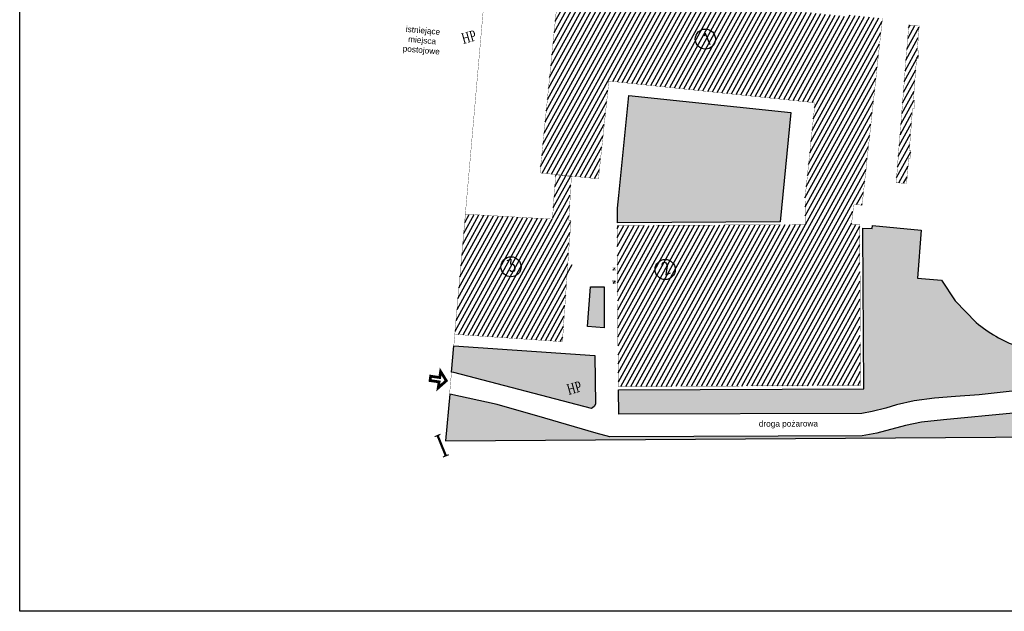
# Model space of a CAD drawing. Header units: millimetres. Extents: x 35493 to 180603, y 21087 to 91186.
# Tile 1 of 6: x 138186 to 155925, y 21087 to 31745. Entities that reach past the tile are written whole.
import ezdxf

# ---------------------------------------------------------------- set-up
doc = ezdxf.new("R2010")
doc.units = ezdxf.units.MM
doc.linetypes.add('HIDDEN2', pattern=[4.7625, 3.175, -1.5875])
doc.layers.add('area', color=6, linetype='Continuous', plot=False)
for name, color, linetype in [('Budynki', 7, 'Continuous'), ('hatch', 9, 'Continuous'), ('OPIS', 2, 'Continuous'), ('TEXT', 2, 'Continuous'), ('ZIELEN', 84, 'Continuous')]:
    doc.layers.add(name, color=color, linetype=linetype)
doc.layers.add('sc', color=4, linetype='Continuous', lineweight=30)
doc.styles.add('ROMANS', font='romans.shx', dxfattribs={"width": 0.7})
doc.styles.get("Standard").update_dxf_attribs({"font": 'arial.ttf', "height": 20})
pattern_1 = [(61.192566, (25260.98, -72572.43), (-69.55188, 38.248222), [])]

msp = doc.modelspace()

# ---------------------------------------------------------------- hatches: boundary and pattern name
at = {"layer": 'Budynki', "linetype": 'Continuous', "transparency": 33554559}
h = msp.add_hatch(dxfattribs=at)
h.set_pattern_fill('ANSI31', color=256, scale=25, angle=16.1925661, style=0)
h.set_pattern_definition(pattern_1)
h.paths.add_polyline_path([(148956.945, 26992.225), (148971.823, 25134.96), (153335.234, 25156.475), (153320.746, 28056.478), (153171.697, 28055.89), (153211.502, 28419.411), (153362.507, 28402.865), (153729.155, 31771.13), (153076.738, 31838.672), (153073.522, 31807.436), (151766.727, 31944.971), (151798.242, 32255.998), (149923.443, 32447.579), (149891.621, 32137.609), (148579.065, 32273.47), (148581.6, 32300.239), (147900.416, 32371.819), (147559.525, 28984.064), (148612.433, 28878.496), (148800.238, 30641.508), (152513.954, 30249.592), (152331.909, 28517.305), (152342.351, 28054.977), (148949.923, 28037.169), (148955.018, 27275.626)])
h.paths.add_polyline_path([(148035.395, 26976.32), (148048.8, 27169.129), (148210.532, 27323.118), (148210.868, 27330.047), (148060.698, 27339.998), (148115.977, 28133.914), (148079.98, 28135.957), (148125.163, 28921.578), (147841.389, 28949.843), (147784.016, 28152.893), (146216.264, 28242.037), (146025.436, 26076.923), (147963.032, 25944.691)])
h = msp.add_hatch(dxfattribs=at)
h.set_pattern_fill('ANSI31', color=256, scale=25, angle=16.1925661, style=0)
h.set_pattern_definition(pattern_1)
h.paths.add_polyline_path([(154203.49, 31650.938), (153976.798, 28808.356), (154165.119, 28795.981), (154200.945, 29244.567), (154230.917, 29242.17), (154242.622, 29391.718), (154212.939, 29394.067), (154272.34, 30141.701), (154302.565, 30139.3), (154314.53, 30288.87), (154284.685, 30291.253), (154343.203, 31038.935), (154374.312, 31036.5), (154386.305, 31185.974), (154356.336, 31188.413), (154391.879, 31635.977)])
h = msp.add_hatch(dxfattribs=at)
h.set_pattern_fill('ANSI31', color=256, scale=10, angle=16.1925661, style=0)
h.set_pattern_definition([(61.192566, (25260.982, -72572.432), (-27.820752, 15.299289), [])])
h.paths.add_polyline_path([(148917.492, 27275.371), (148869.707, 27277.844), (148867.325, 27231.544), (148915.07, 27228.85)])
h = msp.add_hatch(dxfattribs=at)
h.set_pattern_fill('ANSI31', color=256, scale=10, angle=16.1925661, style=0)
h.set_pattern_definition([(61.192566, (25267.183, -72809.3), (-27.820752, 15.299289), [])])
h.paths.add_polyline_path([(148921.162, 27039.331), (148874.254, 27039.142), (148874.455, 26992.55), (148921.27, 26991.983)])
at = {"layer": 'ZIELEN', "transparency": 33554483}
h = msp.add_hatch(color=256, dxfattribs=at)
h.dxf.hatch_style = 1
h.paths.add_polyline_path([(148714.911, 26931.642), (148713.653, 26194.759), (148412.818, 26219.862), (148468.464, 26932.969)])
h.paths.add_polyline_path([(146006.991, 25871.731), (148550.014, 25697.916), (148557.538, 24816.758), (148538.154, 24775.933), (148487.05, 24742.142), (146008.321, 25390.112), (145965.81, 25396.634)], flags=17)
h.paths.add_polyline_path([(160231.64, 26454.858), (160114.538, 26470.836), (159966.491, 26464.291), (159820.955, 26416.823), (159691.777, 26334.535), (159589.12, 26218.296), (159521.036, 26079.817), (159491.337, 25927.492), (159412.037, 24759.024), (158240.677, 24884.863), (158155.415, 24910.608), (158057.172, 24904.676), (157425.066, 24807.966), (156765.368, 24722.717), (156081.807, 24654.384), (154828.302, 24538.84), (154432.772, 24493.438), (154146.815, 24435.392), (153630.315, 24296.654), (153362.397, 24250.718), (148820.794, 24230.411), (148573.458, 24297.874), (147646.52, 24566.738), (146787.465, 24813.724), (145934.998, 24998.219), (145856.476, 24155.907), (160269.005, 24257.092), (160112.313, 24280.317), (160296.836, 26431.513)])
edge = h.paths.add_edge_path()
edge.add_line((148973.03, 25077.78), (153391.792, 25097.612))
edge.add_line((153391.792, 25097.612), (153377.515, 27939.155))
edge.add_line((153377.515, 27939.155), (153377.298, 27989.387))
edge.add_line((153377.298, 27989.387), (153546.642, 27982.123))
edge.add_line((153546.642, 27982.123), (153550.821, 28035.506))
edge.add_line((153550.821, 28035.506), (154429.202, 27951.109))
edge.add_line((154429.202, 27951.109), (154358.468, 27090.359))
edge.add_line((154358.468, 27090.359), (154790.61, 27054.26))
edge.add_line((154790.61, 27054.26), (155041.242, 26678.174))
edge.add_line((155041.242, 26678.174), (155419.533, 26289.122))
edge.add_arc((157070.372, 28275.866), 2583.102, 230.2759009, 249.4612816)
edge.add_arc((157104.792, 28329.405), 2645.349, 249.1699991, 281.7073382)
edge.add_arc((157137.383, 28290.182), 2600.439, 281.1795523, 305.7459948)
edge.add_arc((156985.504, 28453.789), 2822.087, 306.308162, 323.9950423)
edge.add_line((159268.477, 26794.81), (159325.593, 26876.936))
edge.add_line((159325.593, 26876.936), (159379.681, 26961.056))
edge.add_line((159379.681, 26961.056), (159430.738, 27047.004))
edge.add_line((159430.738, 27047.004), (159617.724, 27491.655))
edge.add_line((159617.724, 27491.655), (159704.593, 27831.275))
edge.add_line((159704.593, 27831.275), (160026.67, 31737.439))
edge.add_line((160026.67, 31737.439), (160019.29, 32011.444))
edge.add_line((160019.29, 32011.444), (159967.451, 32343.935))
edge.add_line((159967.451, 32343.935), (159883.61, 32640.311))
edge.add_line((159883.61, 32640.311), (159763.244, 32933.386))
edge.add_line((159763.244, 32933.386), (159602.789, 33221.086))
edge.add_line((159602.789, 33221.086), (159412.491, 33482.434))
edge.add_line((159412.491, 33482.434), (159186.281, 33724))
edge.add_line((159186.281, 33724), (158930.411, 33927.814))
edge.add_line((158930.411, 33927.814), (158651.574, 34103.106))
edge.add_line((158651.574, 34103.106), (158327.695, 34253.588))
edge.add_line((158327.695, 34253.588), (158040.607, 34346.614))
edge.add_line((158040.607, 34346.614), (157734.062, 34405.59))
edge.add_line((157734.062, 34405.59), (157420.378, 34428.137))
edge.add_line((157420.378, 34428.137), (157099.151, 34412.057))
edge.add_line((157099.151, 34412.057), (156783.022, 34356.848))
edge.add_line((156783.022, 34356.848), (156432.103, 34255.112))
edge.add_line((156432.103, 34255.112), (156196.48, 34146.196))
edge.add_line((156196.48, 34146.196), (155918.26, 33985.366))
edge.add_line((155918.26, 33985.366), (155937.873, 34240.934))
edge.add_line((155937.873, 34240.934), (154934.404, 34322.757))
edge.add_line((154934.404, 34322.757), (154764.329, 32226.159))
edge.add_line((154764.329, 32226.159), (153989.634, 32315.671))
edge.add_line((153989.634, 32315.671), (153136.864, 34071.122))
edge.add_line((153136.864, 34071.122), (152766.862, 34117.628))
edge.add_line((152766.862, 34117.628), (152927.551, 35240.308))
edge.add_line((152927.551, 35240.308), (153062.856, 36183.283))
edge.add_line((153062.856, 36183.283), (153350.574, 36115.102))
edge.add_line((153350.574, 36115.102), (161092.919, 34240.318))
edge.add_line((161092.919, 34240.318), (160825.245, 31198.384))
edge.add_line((160825.245, 31198.384), (160698.243, 30990.392))
edge.add_line((160698.243, 30990.392), (160339.238, 26895.259))
edge.add_line((160339.238, 26895.259), (160269.905, 26882.493))
edge.add_line((160269.905, 26882.493), (159767.726, 26923.971))
edge.add_line((159767.726, 26923.971), (159669.159, 26928.802))
edge.add_line((159669.159, 26928.802), (159568.417, 26909.961))
edge.add_line((159568.417, 26909.961), (159475.048, 26869.312))
edge.add_line((159475.048, 26869.312), (159396.059, 26808.932))
edge.add_line((159396.059, 26808.932), (159333.049, 26734.359))
edge.add_line((159333.049, 26734.359), (159267.348, 26648.637))
edge.add_line((159267.348, 26648.637), (159138.917, 26494.874))
edge.add_line((159138.917, 26494.874), (159002.279, 26352.989))
edge.add_line((159002.279, 26352.989), (158863.408, 26225.193))
edge.add_line((158863.408, 26225.193), (158704.059, 26099.781))
edge.add_line((158704.059, 26099.781), (158496.385, 25968.666))
edge.add_line((158496.385, 25968.666), (158380.045, 25910.494))
edge.add_line((158380.045, 25910.494), (158271.051, 25855.332))
edge.add_line((158271.051, 25855.332), (158258.67, 25668.467))
edge.add_line((158258.67, 25668.467), (158263.874, 25525.756))
edge.add_line((158263.874, 25525.756), (158253.817, 25430.576))
edge.add_line((158253.817, 25430.576), (158235.546, 25380.182))
edge.add_line((158235.546, 25380.182), (158170.474, 25326.715))
edge.add_line((158170.474, 25326.715), (157240.777, 25190.864))
edge.add_line((157240.777, 25190.864), (156669.425, 25116.586))
edge.add_line((156669.425, 25116.586), (155471.987, 24986.188))
edge.add_line((155471.987, 24986.188), (155043.661, 24958.338))
edge.add_line((155043.661, 24958.338), (154669.478, 24928.715))
edge.add_line((154669.478, 24928.715), (154301.566, 24878.214))
edge.add_line((154301.566, 24878.214), (153982.085, 24806.163))
edge.add_line((153982.085, 24806.163), (153792.172, 24747.995))
edge.add_line((153792.172, 24747.995), (153546.389, 24687.869))
edge.add_line((153546.389, 24687.869), (153360.096, 24653.453))
edge.add_line((153360.096, 24653.453), (148982.309, 24636.669))
edge.add_line((148982.309, 24636.669), (148973.03, 25077.78))
h.paths.add_polyline_path([(152716.312, 33839.015), (153022.943, 33797.893), (153641.263, 32543.562), (153619.126, 32325.748), (152513.569, 32430.814), (151276.298, 32548.844), (151306.609, 32821.506), (152544.863, 32705.296)], flags=17)
h.paths.add_polyline_path([(147913.96, 33849.204), (147933.434, 34047.502), (149058.594, 33945.213), (149105.622, 34443.078), (149384.031, 34416.669), (149339.327, 33921.562), (150402.219, 33829.307), (150438.16, 34254.185), (150456.094, 34300.004), (150492.245, 34326.121), (150532.734, 34333.713), (150593.608, 34324.75), (150431.467, 33082.448), (147803.85, 33355.93), (147843.455, 33851.744), (147868.437, 33849.626)])
h.paths.add_polyline_path([(147438.27, 34582.959), (147886.503, 34546.197), (147924.05, 34535.233), (147950.662, 34511.722), (147968.229, 34483.501), (147969.686, 34464.139), (147971.143, 34444.777), (147959.843, 34325.911), (147908.708, 34329.728), (147420.91, 34365.907)])
h.paths.add_polyline_path([(147711.067, 37763.563), (147961.873, 37739.911), (147831.012, 36264.904), (149513.455, 36097.438), (149913.263, 37255.887), (150325.864, 36849.839), (150912.645, 36697.426), (150663.32, 34843.196), (150605.813, 34849.164), (150576.879, 34863.022), (150551.474, 34893.132), (150542.054, 34943.503), (150586.232, 35433.251), (148079.127, 35650.731), (148045.104, 35258.691), (148033.698, 35216.1), (147996.534, 35182.108), (147954.456, 35173.534), (148011.105, 35791.027), (147545.08, 35831.681), (147665.893, 37349.9)])
h.paths.add_polyline_path([(148958.04, 28087.808), (148958.706, 28347.287), (148981.56, 28579.134), (149158.742, 30376.573), (152079.389, 30076.124), (151888.86, 28103.748)])

# ---------------------------------------------------------------- linework, layer by layer
at = {"color": 10, "linetype": 'HIDDEN2', "ltscale": 100, "const_width": 5}
msp.add_lwpolyline([(145856.476, 24155.907), (160269.005, 24257.092), (161098.066, 34236.161), (150325.864, 36849.839), (149913.263, 37255.887), (149513.455, 36097.438), (147831.012, 36264.904), (147961.873, 37739.911), (147099.815, 37821.207), (146552.726, 32092.93)], close=True, dxfattribs=at)
at = {"layer": 'area'}
msp.add_lwpolyline([(138185.787, 41659.392), (167394.479, 41659.392), (167394.479, 21087.168), (138185.787, 21087.168)], close=True, dxfattribs=at)
at = {"layer": 'sc', "ltscale": 0.2, "const_width": 5}
for points in [[(148954.974, 27281.979), (148949.932, 28037.553), (152344.34, 28054.235), (152333.65, 28516.558), (152514.768, 30248.942), (148800.843, 30638.871), (148612.433, 28878.496), (147559.563, 28984.441), (147900.423, 32371.819)], [(153729.155, 31771.13), (153362.508, 28402.876), (153211.482, 28419.224), (153171.697, 28055.89), (153320.746, 28056.478), (153335.235, 25156.245), (148969.446, 25134.948), (148954.974, 27281.979)], [(148060.644, 27340.001), (147963.541, 25944.656), (146025.433, 26076.894), (146216.264, 28242.037), (147784.016, 28152.893), (147841.58, 28952.495), (148125.078, 28920.116), (148079.981, 28135.984), (148115.977, 28133.914), (148060.644, 27340.001)]]:
    msp.add_lwpolyline(points, dxfattribs=at)
for points in [[(154203.49, 31650.938), (153976.798, 28808.356), (154165.119, 28795.981), (154200.945, 29244.567), (154230.917, 29242.17), (154242.622, 29391.718), (154212.939, 29394.067), (154272.34, 30141.701), (154302.565, 30139.3), (154314.53, 30288.87), (154284.685, 30291.253), (154343.203, 31038.935), (154374.312, 31036.5), (154386.305, 31185.974), (154356.336, 31188.413), (154391.879, 31635.977)], [(148867.325, 27231.542), (148869.707, 27277.844), (148917.492, 27275.371), (148915.07, 27228.85)], [(148874.254, 27039.142), (148921.162, 27039.331), (148921.27, 26991.983), (148874.455, 26992.55)]]:
    msp.add_lwpolyline(points, close=True, dxfattribs=at)
at = {"layer": 'sc', "const_width": 50}
msp.add_lwpolyline([(145726.104, 25112.481), (145742.24, 25220.424), (145578.796, 25244.047), (145590.432, 25322.433), (145752.869, 25298.32), (145768.969, 25406.778), (145872.07, 25241.264)], close=True, dxfattribs=at)
at = {"layer": 'TEXT', "color": 4, "linetype": 'Continuous'}
for centre in [(150538.579, 31395.497), (147037.77, 27293.364), (149814.941, 27244.411)]:
    msp.add_circle(centre, 181.262, dxfattribs=at)
at = {"layer": 'ZIELEN', "ltscale": 0.2}
for points in [[(148958.04, 28087.808), (148958.706, 28347.287), (148981.56, 28579.134), (149158.742, 30376.573), (152079.389, 30076.124), (151888.86, 28103.748)], [(148714.911, 26931.642), (148713.653, 26194.759), (148412.818, 26219.862), (148468.464, 26932.969)], [(146006.991, 25871.731), (148550.014, 25697.916), (148557.538, 24816.758), (148538.154, 24775.933), (148487.05, 24742.142), (146008.321, 25390.112), (145965.81, 25396.634)]]:
    msp.add_lwpolyline(points, close=True, dxfattribs=at)
msp.add_lwpolyline([(156669.425, 25116.586), (155471.987, 24986.188), (155043.661, 24958.338), (154669.478, 24928.715), (154301.566, 24878.214), (153982.085, 24806.163), (153792.172, 24747.995), (153546.389, 24687.869), (153360.096, 24653.453), (148982.309, 24636.669), (148973.03, 25077.78), (153391.792, 25097.612), (153377.515, 27939.155), (153377.298, 27989.387), (153546.642, 27982.123), (153550.821, 28035.506), (154429.202, 27951.109), (154358.468, 27090.359), (154790.61, 27054.26), (155041.242, 26678.174), (155419.533, 26289.122, 0.083908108), (156164.116, 25856.957, 0.142932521)], format="xyb", dxfattribs=at)
msp.add_lwpolyline([(156081.807, 24654.384), (154828.302, 24538.84), (154432.772, 24493.438), (154146.815, 24435.392), (153630.315, 24296.654), (153362.397, 24250.718), (148820.794, 24230.411), (148573.458, 24297.874), (147646.52, 24566.738), (146787.465, 24813.724), (145934.998, 24998.219), (145856.476, 24155.907), (160269.005, 24257.092)], dxfattribs=at)

# ---------------------------------------------------------------- texts
at = {"layer": 'hatch', "ltscale": 0.2, "insert": (145413.338, 31113.661), "char_height": 106.50131, "attachment_point": 8, "rotation": 354.9969543}
msp.add_mtext_dynamic_manual_height_columns('istniejące miejsca postojowe', width=824.38211, gutter_width=200, heights=[0], dxfattribs=at)
at = {"layer": 'OPIS', "color": 2, "linetype": 'Continuous', "insert": (152035.021, 24382.895), "char_height": 106.50131, "attachment_point": 8, "rotation": 0.2199526}
msp.add_mtext_dynamic_manual_height_columns('droga pożarowa', width=1910.5793, gutter_width=200, heights=[0], dxfattribs=at)
at = {"layer": 'TEXT', "color": 4, "linetype": 'Continuous', "attachment_point": 1, "style": 'ROMANS'}
for s, width, gutter_width, insert, char_height, rotation in [('{\\fRomantic|b0|i0|c2|p2;HP}', 221.58783, 1, (146127.213, 31491.262, -256.45), 192.69141, 15.8186396), ('1', 58.77676, 5, (150469.588, 31477.274), 221.981, 22.1176814), ('3', 58.77676, 5, (146935.218, 27393.333), 221.981, 22.1176814), ('2', 58.77676, 5, (149723.712, 27348.054), 221.981, 22.1176814), ('{\\fRomantic|b0|i0|c2|p2;HP}', 221.58783, 1, (148025.332, 25169.113, -15815), 192.69141, 15.8186396)]:
    msp.add_mtext_dynamic_manual_height_columns(s, width=width, gutter_width=gutter_width, heights=[0], dxfattribs=dict(at, insert=insert, char_height=char_height, rotation=rotation))
at = {"layer": 'TEXT', "color": 4, "linetype": 'Continuous', "insert": (145642.477, 24236.431), "char_height": 416.21344, "width": 794.01916, "attachment_point": 1, "rotation": 22.1176814, "style": 'ROMANS'}
msp.add_mtext('{\\fTimes New Roman|b0|i0|c238|p18;I}', dxfattribs=at)

doc.saveas('drawing.dxf')
